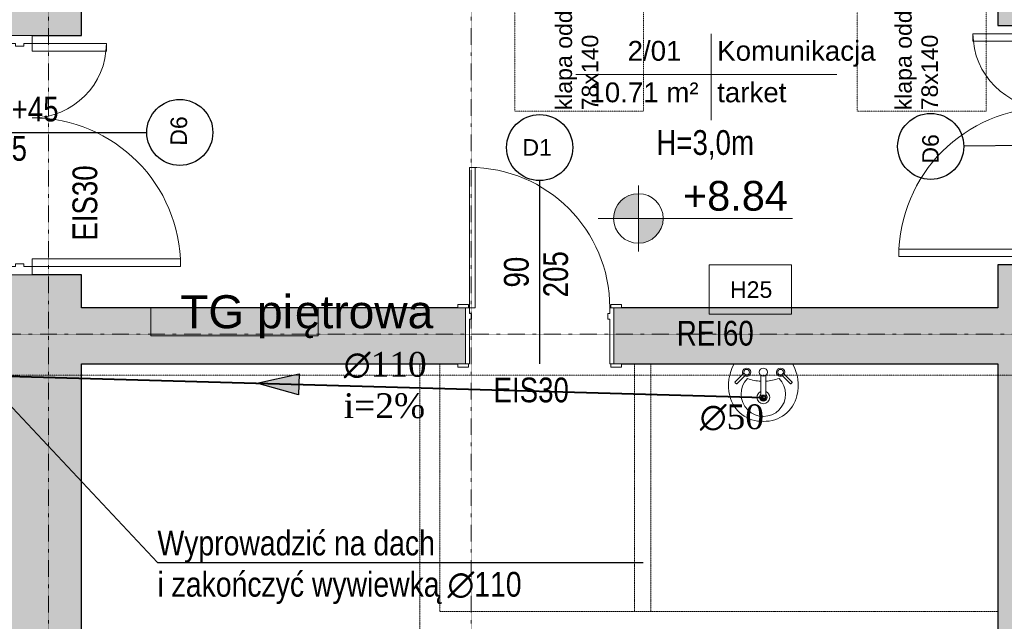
# Model space of a CAD drawing. Header units: inches. Extents: x -112469 to 885939, y -131046 to 286269.
# Tile 126 of 138: x 195415 to 201380, y -47850 to -44205. Entities that reach past the tile are written whole.
import ezdxf
from ezdxf import colors
from ezdxf.entities.mleader import LeaderData, LeaderLine
from ezdxf.math import Vec2, Vec3

# ---------------------------------------------------------------- set-up
doc = ezdxf.new("R2010")
doc.units = ezdxf.units.IN
doc.header["$MEASUREMENT"] = 0
for name, pattern in [('Aligning Line 1_8_', [0.635, 0.3175, -0.3175]), ('Linia siatki', [0.9925, 0.47, -0.2175, 0.0875, -0.2175]), ('Ukryty', [0.714375, 0.47625, -0.238125])]:
    doc.linetypes.add(name, pattern=pattern)
for name, color, linetype, lineweight in [('_IS_kan san', 34, 'Continuous', 40), ('_IS_kan san_opis', 34, 'Continuous', 25), ('A-AREA-IDEN', 251, 'Continuous', 9), ('A-DETL', 251, 'Continuous', 9), ('A-DETL-HDLN', 251, 'Ukryty', 9), ('A-DETL-MEDM', 251, 'Continuous', 25), ('A-DETL-THIN', 251, 'Continuous', 9), ('A-DOOR', 251, 'Continuous', 9), ('A-DOOR-FRAM', 251, 'Continuous', 18), ('A-WALL', 251, 'Continuous', 9), ('A-WALL-PATT', 254, 'Continuous', 25), ('G-ANNO-DIMS', 251, 'Continuous', 9), ('G-ANNO-TEXT', 251, 'Continuous', 9), ('P-SANR-FIXT', 251, 'Continuous', 9), ('S-GRID', 251, 'Continuous', 9)]:
    doc.layers.add(name, color=color, linetype=linetype, lineweight=lineweight)
doc.styles.add('Arial_1', font='arial.ttf', dxfattribs={"height": 12})
doc.styles.add('Arial_2', font='arial.ttf', dxfattribs={"height": 10})
doc.styles.add('Arial_3', font='arial.ttf', dxfattribs={"height": 15})
doc.styles.add('Arial_4', font='arial.ttf', dxfattribs={"width": 0.8, "height": 18})
doc.styles.add('Arial_5', font='arial.ttf', dxfattribs={"height": 20})
doc.styles.add('krzysiek', font='times.ttf')
doc.styles.get("Standard").update_dxf_attribs({"font": 'arial.ttf'})

# ---------------------------------------------------------------- blocks, each defined once
blk = doc.blocks.new('Etyk_pom_1_mala - Etyk_pom_1_mala-219433-6_Poziom posadzka II pietra')
at = {"layer": 'A-AREA-IDEN'}
for p, q in [((-0.0958, 0.1444), (-0.0958, -0.3781)), ((-0.9154, -0.1015), (0.6661, -0.1015))]:
    blk.add_line(p, q, dxfattribs=at)
blk = doc.blocks.new('Lavabo mural - 05 - 440mm x 350mm-346807-6_Poziom posadzka II pietra')
at = {"layer": 'P-SANR-FIXT'}
for p, q in [((-17.19, -11.05), (-11.74, -5.6)), ((17.5, -11.05), (12.05, -5.6)), ((-16.1, -12.14), (-10.65, -6.69)), ((-1.5, -21.49), (-1.5, -7.07)), ((1.5, -21.49), (1.5, -7.07)), ((16.41, -12.14), (10.96, -6.69))]:
    blk.add_line(p, q, dxfattribs=at)
for centre, radius, start, end in [((5.33, -13.08), 26.44, 150.36495, 193.63505), ((-5.33, -13.08), 26.44, 346.36495, 29.63505), ((-10.13, -5.07), 2.5, 0, 180), ((-10.13, -5.07), 2.5, 180, 207.05328), ((-10.13, -5.07), 1.7, 360, 180), ((-10.13, -5.07), 1.7, 180, 198.05956), ((-10.13, -5.07), 1.7, 198.05956, 360), ((-10.13, -5.07), 2.5, 242.94672, 0), ((0, -5.07), 2.5, 0, 180), ((0, -5.07), 2.5, 180, 0), ((10.43, -5.07), 2.5, 360, 180), ((10.43, -5.07), 2.5, 180, 297.05328), ((10.43, -5.07), 1.7, 0, 180), ((10.43, -5.07), 1.7, 180, 0), ((10.43, -5.07), 2.5, 332.94672, 360), ((0, -18.36), 13.5, 135.46291, 45.05561), ((-0.16, 16.03), 26.66, 249.19864, 267.10928), ((-0.16, 16.03), 26.66, 273.5606, 291.31988), ((0, -20.36), 3.86, 112.88275, 180), ((0, -20.36), 3.86, 360, 67.11782), ((-0.59, -14.51), 20.35, 193.63505, 271.65578), ((0, -20.36), 3.86, 180, 360), ((0, -20.36), 2.35, 129.68263, 180), ((0, -20.36), 2.35, 180, 360), ((0.59, -14.51), 20.35, 268.34422, 346.36495), ((0, -20.36), 2.35, 360, 50.3185)]:
    blk.add_arc(centre, radius, start, end, dxfattribs=at)
for centre, major_axis, ratio, start_param, end_param in [((-16.65, -11.59), (-0.545, 0.545), 0.274309, 0, 3.141593), ((16.95, -11.59), (0.545, 0.545), 0.274309, 3.141593, 6.283185), ((0, -21.49), (-1.5, 0), 0.428525, 0, 3.141593)]:
    blk.add_ellipse(centre, major_axis=major_axis, ratio=ratio, start_param=start_param, end_param=end_param, dxfattribs=at)
blk = doc.blocks.new('Drzwi-korytarz-niesymetryczne-wpuszczane - 1350 x 2000mm-590928-6_Poziom posadzka II pietra')
at = {"layer": 'A-DOOR', "lineweight": 18}
for p, q in [((-63, 6.365), (-67.5, 6.365)), ((-67.5, 6.365), (-67.5, -83.635)), ((-63, -83.635), (-63, 6.365)), ((63, 6.365), (67.5, 6.365)), ((63, -38.635), (63, 6.365)), ((67.5, 6.365), (67.5, -38.635)), ((67.5, -38.635), (63, -38.635)), ((-67.5, -83.635), (-63, -83.635))]:
    blk.add_line(p, q, dxfattribs=at)
at = {"layer": 'A-DOOR'}
for centre, radius, start, end in [((-67.5, 6.365), 90, 270, 360), ((67.5, 6.365), 45, 180, 270)]:
    blk.add_arc(centre, radius, start, end, dxfattribs=at)
at = {"layer": 'A-DOOR-FRAM'}
for p, q in [((-72.5, 21.365), (-67.5, 21.365)), ((-72.5, 6.365), (-72.5, 21.365)), ((-67.5, 21.365), (-67.5, 16.44375)), ((67.5, 21.365), (72.5, 21.365)), ((67.5, 16.44375), (67.5, 21.365)), ((72.5, 21.365), (72.5, 6.365)), ((-67.5, 16.44375), (-65.9125, 16.44375)), ((-65.9125, 16.44375), (-65.9125, 11.34125)), ((65.9125, 16.44375), (67.5, 16.44375)), ((65.9125, 11.34125), (65.9125, 16.44375)), ((-67.5, 6.365), (-72.5, 6.365)), ((-67.5, 11.34125), (-67.5, 6.365)), ((-65.9125, 11.34125), (-67.5, 11.34125)), ((67.5, 11.34125), (65.9125, 11.34125)), ((67.5, 6.365), (67.5, 11.34125)), ((72.5, 6.365), (67.5, 6.365))]:
    blk.add_line(p, q, dxfattribs=at)
blk = doc.blocks.new('Drzwi-korytarz-niesymetryczne-wpuszczane - 1350 x 2000mm-591046-6_Poziom posadzka II pietra')
at = {"layer": 'A-DOOR', "lineweight": 18}
for p, q in [((-67.5, -6.365), (-67.5, 83.635)), ((-67.5, 83.635), (-63, 83.635)), ((-63, 83.635), (-63, -6.365)), ((67.5, 38.635), (63, 38.635)), ((63, 38.635), (63, -6.365)), ((67.5, -6.365), (67.5, 38.635)), ((-63, -6.365), (-67.5, -6.365)), ((63, -6.365), (67.5, -6.365))]:
    blk.add_line(p, q, dxfattribs=at)
at = {"layer": 'A-DOOR'}
for centre, radius, start, end in [((-67.5, -6.365), 90, 0, 90), ((67.5, -6.365), 45, 90, 180)]:
    blk.add_arc(centre, radius, start, end, dxfattribs=at)
at = {"layer": 'A-DOOR-FRAM'}
for p, q in [((-67.5, -6.365), (-72.5, -6.365)), ((-72.5, -6.365), (-72.5, -21.365)), ((-67.5, -11.34125), (-67.5, -6.365)), ((-65.9125, -11.34125), (-67.5, -11.34125)), ((-65.9125, -16.44375), (-65.9125, -11.34125)), ((67.5, -11.34125), (65.9125, -11.34125)), ((65.9125, -11.34125), (65.9125, -16.44375)), ((67.5, -6.365), (67.5, -11.34125)), ((72.5, -6.365), (67.5, -6.365)), ((72.5, -21.365), (72.5, -6.365)), ((-67.5, -21.365), (-67.5, -16.44375)), ((-67.5, -16.44375), (-65.9125, -16.44375)), ((65.9125, -16.44375), (67.5, -16.44375)), ((67.5, -16.44375), (67.5, -21.365)), ((-72.5, -21.365), (-67.5, -21.365)), ((67.5, -21.365), (72.5, -21.365))]:
    blk.add_line(p, q, dxfattribs=at)
blk = doc.blocks.new('Drzwi-wewnętrzne-jednoskrzydłowe-dwupanelowe-drewniane - 900 x 2100mm-321421-6_Poziom posadzka II pietra')
at = {"layer": 'A-DOOR'}
for p, q in [((-49.635, 19.3175), (-43.135, 19.3175)), ((-49.635, 17.3175), (-49.635, 19.3175)), ((-43.135, 19.3175), (-43.135, 17.3175)), ((43.135, 19.3175), (49.635, 19.3175)), ((43.135, 17.3175), (43.135, 19.3175)), ((49.635, 19.3175), (49.635, 17.3175)), ((-43.135, 17.3175), (-49.635, 17.3175)), ((49.635, 17.3175), (43.135, 17.3175)), ((-49.635, -16.6825), (-43.135, -16.6825)), ((-49.635, -18.6825), (-49.635, -16.6825)), ((-43.135, -16.6825), (-43.135, -18.6825)), ((43.135, -16.6825), (49.635, -16.6825)), ((43.135, -18.6825), (43.135, -16.6825)), ((49.635, -16.6825), (49.635, -18.6825)), ((-43.135, -18.6825), (-49.635, -18.6825)), ((49.635, -18.6825), (43.135, -18.6825))]:
    blk.add_line(p, q, dxfattribs=at)
at = {"layer": 'A-DOOR', "lineweight": 18}
for p, q in [((39, -16.6825), (42.5, -16.6825)), ((39, -101.6825), (39, -16.6825)), ((42.5, -16.6825), (42.5, -101.6825)), ((42.5, -101.6825), (39, -101.6825))]:
    blk.add_line(p, q, dxfattribs=at)
at = {"layer": 'A-DOOR'}
blk.add_arc((42.5, -16.6825), 85, 180, 270, dxfattribs=at)
at = {"layer": 'A-DOOR-FRAM'}
for p, q in [((-45, 17.3175), (-42.5, 17.3175)), ((-45, -16.6825), (-45, 17.3175)), ((-42.5, 17.3175), (-42.5, -9.69)), ((42.5, 17.3175), (45, 17.3175)), ((42.5, -9.69), (42.5, 17.3175)), ((45, 17.3175), (45, -16.6825)), ((-42.5, -9.69), (-41.23, -9.69)), ((-41.23, -9.69), (-41.23, -13.1825)), ((41.23, -9.69), (42.5, -9.69)), ((41.23, -13.1825), (41.23, -9.69)), ((-42.5, -16.6825), (-45, -16.6825)), ((-42.5, -13.1825), (-42.5, -16.6825)), ((-41.23, -13.1825), (-42.5, -13.1825)), ((42.5, -13.1825), (41.23, -13.1825)), ((42.5, -16.6825), (42.5, -13.1825)), ((45, -16.6825), (42.5, -16.6825))]:
    blk.add_line(p, q, dxfattribs=at)
blk = doc.blocks.new('2 PIĘTRO')
at = {"layer": 'A-WALL-PATT', "lineweight": 9}
h = blk.add_hatch(color=251, dxfattribs=at)
h.paths.add_polyline_path([(192263.54, -20075.71), (192723.54, -20075.71), (192723.54, -11615.71), (192263.54, -11615.71), (192263.54, -19425.71)])
h.paths.add_polyline_path([(192263.54, -10165.71), (192723.54, -10165.71), (192723.54, -4045.71), (192263.54, -4045.71), (192263.54, -10160.72)])
h = blk.add_hatch(color=251, dxfattribs=at)
h.paths.add_polyline_path([(198273.54, -19445.71), (198733.54, -19445.71), (198733.54, -11555.71), (198273.54, -11555.71), (198273.54, -19425.71)])
h.paths.add_polyline_path([(198273.54, -10105.71), (198733.54, -10105.71), (198733.54, -4045.71), (198273.54, -4045.71), (198273.54, -9567.62)])
h = blk.add_hatch(color=251, dxfattribs=at)
h.paths.add_polyline_path([(198273.54, -12155.71), (198273.54, -11815.71), (195948.54, -11815.71), (195948.54, -12155.71), (198070.2, -12155.71)])
h.paths.add_polyline_path([(193081.58, -12155.71), (195048.54, -12155.71), (195048.54, -11815.71), (192723.54, -11815.71), (192723.54, -12155.71)])
at = {"layer": 'G-ANNO-DIMS'}
h = blk.add_hatch(color=251, dxfattribs=at)
edge = h.paths.add_edge_path()
edge.add_arc((196096.78, -11275.23), 150, 90, 180)
edge.add_line((195946.78, -11275.23), (196096.78, -11275.23))
edge.add_line((196096.78, -11275.23), (196096.78, -11125.23))
h = blk.add_hatch(color=251, dxfattribs=at)
edge = h.paths.add_edge_path()
edge.add_arc((196096.78, -11275.23), 150, 270, 360)
edge.add_line((196246.78, -11275.23), (196096.78, -11275.23))
edge.add_line((196096.78, -11275.23), (196096.78, -11425.23))
at = {"layer": 'A-DETL', "color": 251, "linetype": 'Aligning Line 1_8_'}
for p, q in [((195347.48, -10625), (195347.48, -9465)), ((196127.48, -9465), (196127.48, -10625)), ((197422.55, -10625), (197422.55, -9465)), ((198202.55, -9465), (198202.55, -10625)), ((196127.48, -10625), (195347.48, -10625)), ((198202.55, -10625), (197422.55, -10625))]:
    blk.add_line(p, q, dxfattribs=at)
at = {"layer": 'A-DETL', "color": 251, "linetype": 'Aligning Line 1_8_', "lineweight": 18}
blk.add_line((192196.33, -12225.41), (198833.49, -12225.41), dxfattribs=at)
at = {"layer": 'A-DETL-HDLN', "color": 251}
for p, q in [((194773.54, -14755.71), (194773.54, -12155.71)), ((194893.54, -12155.71), (194893.54, -13655.71)), ((196072.59, -12155.71), (196072.59, -13655.71)), ((196172.59, -12155.71), (196172.59, -13655.71)), ((194893.54, -13655.71), (198273.54, -13655.71))]:
    blk.add_line(p, q, dxfattribs=at)
at = {"layer": 'A-DETL-MEDM', "color": 251}
for p, q in [((192008.54, -10753.92), (193118.54, -10753.92)), ((199177.17, -10825.9), (198067.22, -10836.63)), ((195498.54, -12155.71), (195498.54, -11045.71))]:
    blk.add_line(p, q, dxfattribs=at)
for centre in [(193318.54, -10753.92), (195498.54, -10845.71), (197867.23, -10838.56)]:
    blk.add_circle(centre, 200, dxfattribs=at)
at = {"layer": 'A-DETL-THIN', "color": 251}
for p, q in [((196524.71, -11855.71), (196524.71, -11555.71)), ((196524.71, -11555.71), (197024.71, -11555.71)), ((197024.71, -11555.71), (197024.71, -11855.71)), ((193142.14, -11985.71), (193142.14, -11815.71)), ((193142.14, -11815.71), (194156.06, -11815.71)), ((194156.06, -11815.71), (194156.06, -11985.71)), ((197024.71, -11855.71), (196524.71, -11855.71)), ((194156.06, -11985.71), (193142.14, -11985.71))]:
    blk.add_line(p, q, dxfattribs=at)
at = {"layer": 'A-WALL', "color": 251, "lineweight": 25}
for p, q in [((198273.54, -4675.71), (198273.54, -10105.71)), ((192723.54, -10165.71), (192723.54, -9885.71)), ((198273.54, -10105.71), (198573.54, -10105.71)), ((192423.54, -10165.71), (192723.54, -10165.71)), ((198273.54, -11555.71), (198273.54, -11815.71)), ((198573.54, -11555.71), (198273.54, -11555.71)), ((192723.54, -11615.71), (192423.54, -11615.71)), ((192723.54, -11815.71), (192723.54, -11615.71)), ((195002.19, -11815.71), (192723.54, -11815.71)), ((198273.54, -11815.71), (195994.89, -11815.71)), ((192723.54, -12155.71), (195002.19, -12155.71)), ((192723.54, -19425.71), (192723.54, -12155.71)), ((195994.89, -12155.71), (198273.54, -12155.71)), ((198273.54, -12155.71), (198273.54, -19425.71))]:
    blk.add_line(p, q, dxfattribs=at)
at = {"layer": 'G-ANNO-DIMS', "color": 251}
for p, q in [((196096.78, -11075.23), (196096.78, -11475.23)), ((196096.78, -11275.23), (196096.78, -11125.23)), ((197030.64, -11275.23), (195852.54, -11275.23)), ((196296.78, -11275.23), (195896.78, -11275.23)), ((195946.78, -11275.23), (196096.78, -11275.23)), ((196096.78, -11275.23), (197030.64, -11275.23)), ((196096.78, -11275.23), (196096.78, -11425.23)), ((196246.78, -11275.23), (196096.78, -11275.23))]:
    blk.add_line(p, q, dxfattribs=at)
for start, end in [(90, 180), (0, 90), (180, 270), (270, 0)]:
    blk.add_arc((196096.78, -11275.23), 150, start, end, dxfattribs=at)
at = {"layer": 'S-GRID', "color": 251, "linetype": 'Linia siatki'}
for p, q in [((192523.54, -349.63), (192523.54, -23392.42)), ((195083.54, -349.63), (195083.54, -23392.42)), ((178601.56, -11975.71), (213831.77, -11975.71))]:
    blk.add_line(p, q, dxfattribs=at)
at = {"layer": 'A-AREA-IDEN', "color": 251, "xscale": 999.9999999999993, "yscale": 999.9999999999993, "zscale": 999.9999999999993}
blk.add_blockref('Etyk_pom_1_mala - Etyk_pom_1_mala-219433-6_Poziom posadzka II pietra', (196633.15, -10301.19), dxfattribs=at)
at = {"layer": 'A-DOOR', "color": 251, "xscale": 10, "yscale": 10, "zscale": 10}
for name, p, rotation in [('Drzwi-korytarz-niesymetryczne-wpuszczane - 1350 x 2000mm-591046-6_Poziom posadzka II pietra', (198509.89, -10830.71), 89.99999999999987), ('Drzwi-korytarz-niesymetryczne-wpuszczane - 1350 x 2000mm-590928-6_Poziom posadzka II pietra', (192487.19, -10890.71), 89.99999999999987), ('Drzwi-wewnętrzne-jednoskrzydłowe-dwupanelowe-drewniane - 900 x 2100mm-321421-6_Poziom posadzka II pietra', (195498.54, -11982.53), 180)]:
    blk.add_blockref(name, p, dxfattribs=dict(at, rotation=rotation))
at = {"layer": 'P-SANR-FIXT', "color": 251, "xscale": 10, "yscale": 10, "zscale": 10}
blk.add_blockref('Lavabo mural - 05 - 440mm x 350mm-346807-6_Poziom posadzka II pietra', (196853.54, -12155.71), dxfattribs=at)
at = {"layer": 'A-AREA-IDEN', "color": 251, "char_height": 120, "attachment_point": 1, "style": 'Arial_1'}
for s, insert, width in [('2/01', (196031.24, -10199.48), 424.8944), ('Komunikacja', (196574.02, -10199.48), 1242.6156), ('10.71 m²', (195799.88, -10451.19), 857.8056), ('tarket', (196574.02, -10451.19), 553.1644)]:
    blk.add_mtext(s, dxfattribs=dict(at, insert=insert, width=width))
at = {"layer": 'G-ANNO-DIMS', "color": 251, "insert": (196366.43, -11047.76), "char_height": 180, "width": 601.5934, "attachment_point": 1, "line_spacing_factor": 0.941778, "style": 'Arial_2'}
blk.add_mtext('+8.84', dxfattribs=at)
at = {"layer": 'G-ANNO-TEXT', "color": 251, "attachment_point": 1}
for s, insert, char_height, width, rotation, style in [('klapa oddymiaj', (195594.58, -10620.02), 100, 1098.3119, 90, 'Arial_3'), ('klapa oddymiaj', (197652.11, -10620.02), 100, 1098.3119, 90, 'Arial_3'), ('78x140', (195753.33, -10620.02), 100, 561.1812, 90, 'Arial_3'), ('78x140', (197810.86, -10620.02), 100, 561.1812, 90, 'Arial_3'), ('D6', (193261.26, -10833.88), 100, 216.4556, 89.446233, 'Arial_3'), ('D6', (197816.1, -10943.05), 100, 216.4556, 90, 'Arial_3'), ('EIS30', (192668.35, -11410), 150, 697.4681, 90, 'Arial_4'), ('205', (195520.16, -11752.95), 150, 432.9112, 90, 'Arial_4'), ('90', (195282.04, -11693.42), 150, 288.6075, 90, 'Arial_4')]:
    blk.add_mtext(s, dxfattribs=dict(at, insert=insert, char_height=char_height, width=width, rotation=rotation, style=style))
for s, insert, char_height, width, style in [('90+45', (192113.28, -10537.41), 150, 729.5356, 'Arial_4'), ('205', (192113.28, -10775.54), 150, 432.9112, 'Arial_4'), ('D1', (195394.03, -10794.46), 100, 216.4556, 'Arial_3'), ('H=3,0m', (196205.39, -10740.04), 150, 913.9237, 'Arial_4'), ('H25', (196651.63, -11656), 100, 304.6413, 'Arial_3'), ('TG pi', (193320.88, -11740.25), 200, 841.7719, 'Arial_5'), ('ętrowa', (194015.41, -11740.25), 200, 1018.1431, 'Arial_5'), ('REI60', (196329.54, -11895.37), 150, 713.5019, 'Arial_4'), ('EIS30', (195218.95, -12239.06), 150, 697.4681, 'Arial_4')]:
    blk.add_mtext(s, dxfattribs=dict(at, insert=insert, char_height=char_height, width=width, style=style))
blk = doc.blocks.new('strzałka')
at = {"layer": '_IS_kan san_opis'}
blk.add_hatch(color=256, dxfattribs=at).paths.add_polyline_path([(115146, -19438.7), (114891, -19374.6), (115146, -19310.4)])
blk.add_lwpolyline([(115146, -19438.7), (114891, -19374.6), (115146, -19310.4), (115146, -19438.7)], close=True, dxfattribs=at)

msp = doc.modelspace()

# ---------------------------------------------------------------- block references
msp.add_blockref('2 PIĘTRO', (3066.8, -34133.8))

# ---------------------------------------------------------------- next in the draw order: linework, layer by layer
at = {"layer": '_IS_kan san'}
msp.add_line((195187.6, -46359.9), (199920.3, -46493.1), dxfattribs=at)
at = {"layer": '_IS_kan san', "ltscale": 10}
msp.add_circle((199920.3, -46493.1), 12.1, dxfattribs=at)

# ---------------------------------------------------------------- next in the draw order: block references
at = {"rotation": 358.3883248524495}
msp.add_blockref('strzałka', (82551.2, -23808.5), dxfattribs=at)

# ---------------------------------------------------------------- next in the draw order: texts
at = {"layer": '_IS_kan san_opis', "ltscale": 15, "char_height": 150, "width": 5085.567, "attachment_point": 1, "style": 'krzysiek'}
for s, insert in [('∅110\\Pi=2% ', (197378.6, -46217.9)), ('∅50', (199535.3, -46535.4))]:
    msp.add_mtext(s, dxfattribs=dict(at, insert=insert))

# ---------------------------------------------------------------- next in the draw order: leaders
at = {"layer": '_IS_kan san_opis', "ltscale": 15}
ml = msp.add_multileader_mtext('Standard', dxfattribs=at)
ml.set_content('{\\fArial Narrow|b0|i0|c238|p34;Wyprowadzić na dach\\Pi zakończyć wywiewką ∅110}', color=256)
ml.set_leader_properties()
ml.build(insert=Vec2(0, 0))
ml.multileader.update_dxf_attribs({"text_left_attachment_type": 6, "text_right_attachment_type": 6, "dogleg_length": 0.36, "arrow_head_size": 0.18})
ctx = ml.context
ctx.base_point, ctx.char_height, ctx.arrow_head_size, ctx.landing_gap_size, ctx.plane_origin = Vec3(196249.8, -47494.2), 150, 0.18, 0.09, Vec3(195105.2, -52594.6)
ctx.left_attachment, ctx.right_attachment = 6, 6
notes = []
notes.append((ctx, [(0, (1, 1, 0), (196249.5, -47494.2), (1, 0), 0.36, [(0, [(195187.6, -46359.9)], 0, [])])]))
ctx.mtext.insert, ctx.mtext.line_spacing_style, ctx.mtext.flow_direction = Vec3(196249.9, -47300.1), 2, 5
for ctx, leaders in notes:
    for number, flags, end, landing, length, lines in leaders:
        leader = LeaderData()
        leader.index, (leader.has_last_leader_line, leader.has_dogleg_vector, leader.attachment_direction) = number, flags
        leader.last_leader_point, leader.dogleg_vector, leader.dogleg_length = Vec3(end), Vec3(landing), length
        for number, points, colour, breaks in lines:
            line = LeaderLine()
            line.index, line.vertices, line.color, line.breaks = number, Vec3.list(points), colors.encode_raw_color(colour), breaks
            leader.lines.append(line)
        ctx.leaders.append(leader)

doc.saveas('drawing.dxf')
